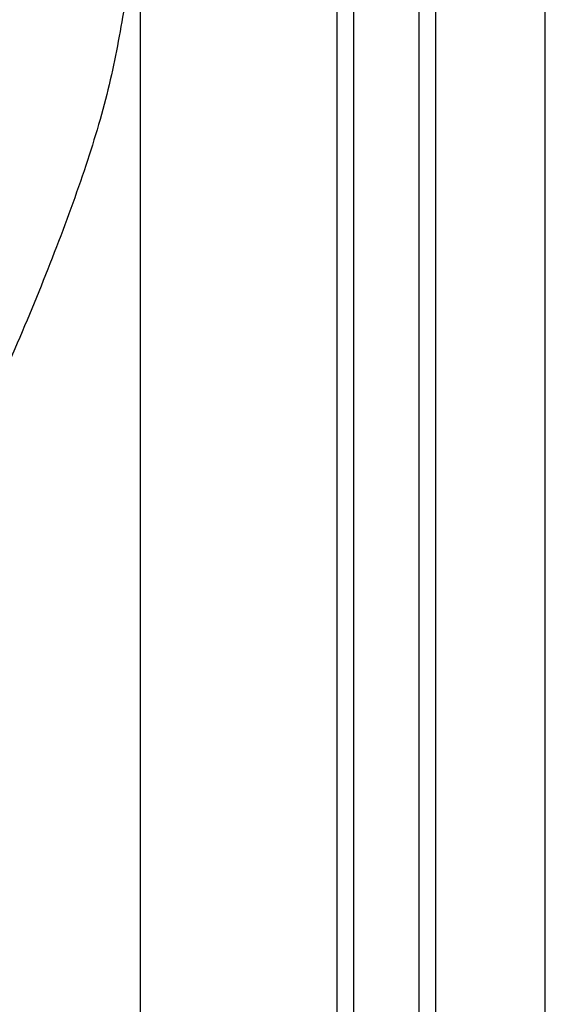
# Model space of a CAD drawing. Extents: x 0 to 8410, y 0 to 5940.
# Tile 127 of 210: x 6671 to 6687, y 3161 to 3191. Entities that reach past the tile are written whole.
import ezdxf

# ---------------------------------------------------------------- set-up
doc = ezdxf.new("R2010")
doc.units = 0
doc.header["$LTSCALE"] = 10
doc.layers.get('0').update_dxf_attribs({"linetype": 'CONTINUOUS'})

msp = doc.modelspace()

# ---------------------------------------------------------------- linework, layer by layer
at = {"color": 7, "linetype": 'CONTINUOUS'}
for p, q in [((6680.276, 3093.339), (6680.276, 3199.339)), ((6683.276, 3195.476), (6683.276, 3093.839)), ((6674.276, 3089.485), (6674.276, 3190.927))]:
    msp.add_line(p, q, dxfattribs=at)
at = {"color": 8, "linetype": 'CONTINUOUS'}
for p, q in [((6680.776, 3199.339), (6680.776, 3093.339)), ((6682.776, 3093.339), (6682.776, 3195.944)), ((6686.625, 3100.665), (6686.625, 3191.955))]:
    msp.add_line(p, q, dxfattribs=at)
msp.add_open_spline([(6673.755, 3190.915), (6673.616, 3190.136), (6673.338, 3188.578), (6672.319, 3185.229), (6670.778, 3181.344), (6669.053, 3177.493), (6668.106, 3175.437), (6667.776, 3174.721)], degree=3, knots=[0, 0, 0, 0, 0.163976, 0.327992, 0.664207, 0.882966, 1, 1, 1, 1], dxfattribs=at)

doc.saveas('drawing.dxf')
